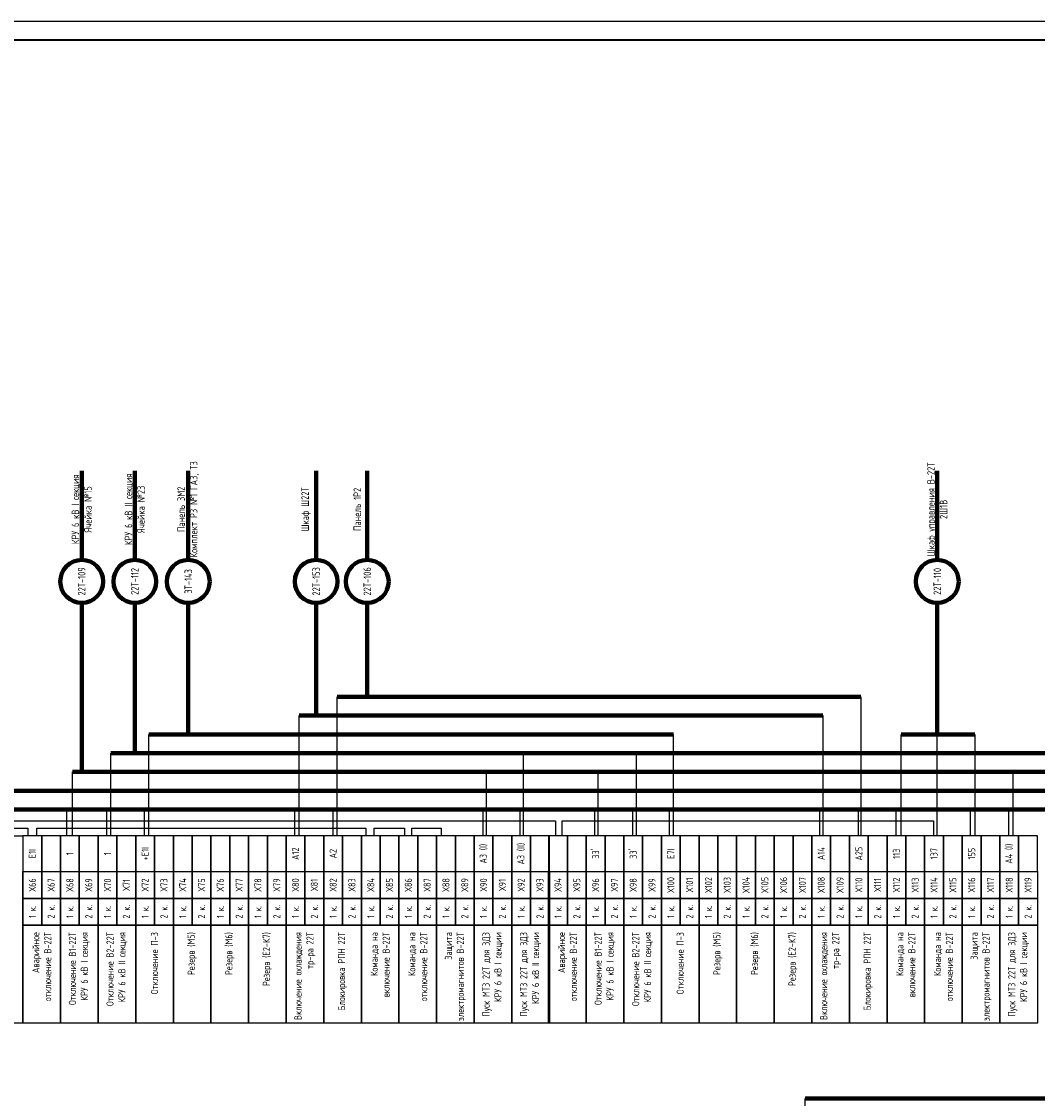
# Model space of a CAD drawing. Header units: millimetres. Extents: x 616 to 6446, y 2590 to 5711.
# Tile 49 of 50: x 5653 to 5924, y 3613 to 3899. Entities that reach past the tile are written whole.
import ezdxf

# ---------------------------------------------------------------- set-up
doc = ezdxf.new("R2010")
doc.units = ezdxf.units.MM
doc.styles.add('SIMPLEX', font='GOST.ttf', dxfattribs={"height": 5})

msp = doc.modelspace()

# ---------------------------------------------------------------- linework, layer by layer
at = {"lineweight": -2}
msp.add_line((6063.7, 3899.35), (5222.7, 3899.35), dxfattribs=at)
at = {"lineweight": 40}
msp.add_line((6058.7, 3894.35), (5242.7, 3894.35), dxfattribs=at)
at = {"lineweight": 80}
for p, q in [((5669.46, 3756.1), (5669.46, 3779.85)), ((5683.58, 3756.1), (5683.58, 3779.85)), ((5697.8, 3756.1), (5697.8, 3779.85)), ((5731.81, 3756.1), (5731.81, 3779.85)), ((5745.4, 3756.1), (5745.4, 3779.85)), ((5896.99, 3756.1), (5896.99, 3779.85)), ((5669.46, 3699.7), (5669.46, 3744.7)), ((5683.58, 3704.7), (5683.58, 3744.7)), ((5697.8, 3709.7), (5697.8, 3744.7)), ((5731.81, 3714.7), (5731.81, 3744.7)), ((5745.4, 3719.7), (5745.4, 3744.7)), ((5896.99, 3709.7), (5896.99, 3744.7)), ((5737.37, 3719.7), (5876.64, 3719.7)), ((5727.26, 3714.7), (5866.59, 3714.7)), ((5687.28, 3709.7), (5826.82, 3709.7)), ((5887.39, 3709.7), (5906.94, 3709.7)), ((5677.22, 3704.7), (6049.86, 3704.7)), ((5667.01, 3699.7), (6044.01, 3699.7)), ((5946.45, 3694.7), (5541.81, 3694.7)), ((5861.86, 3612.83), (6006.91, 3612.83))]:
    msp.add_line(p, q, dxfattribs=at)
for p, q in [((5737.37, 3682.7), (5737.37, 3719.7)), ((5876.64, 3719.7), (5876.64, 3682.7)), ((5727.26, 3682.7), (5727.26, 3714.7)), ((5866.59, 3714.7), (5866.59, 3682.7)), ((5687.28, 3682.7), (5687.28, 3709.7)), ((5826.82, 3682.7), (5826.82, 3709.7)), ((5887.39, 3682.7), (5887.39, 3709.7)), ((5896.99, 3682.7), (5896.99, 3709.7)), ((5906.94, 3709.7), (5906.94, 3682.7)), ((5677.22, 3682.7), (5677.22, 3704.7)), ((5786.93, 3682.7), (5786.93, 3704.7)), ((5817.04, 3682.7), (5817.04, 3704.7)), ((5667.01, 3682.7), (5667.01, 3699.7)), ((5777.13, 3682.7), (5777.13, 3699.7)), ((5806.81, 3682.7), (5806.81, 3699.7)), ((5917.21, 3682.7), (5917.21, 3699.7)), ((5371.72, 3684.7), (5655.1, 3684.7)), ((5501.22, 3686.7), (5795.47, 3686.7)), ((5655.1, 3684.7), (5655.1, 3682.7)), ((5657.53, 3682.7), (5657.53, 3684.7)), ((5657.53, 3684.7), (5744.98, 3684.7)), ((5744.98, 3684.7), (5744.98, 3682.7)), ((5747.27, 3682.7), (5747.27, 3684.7)), ((5747.27, 3684.7), (5755.35, 3684.7)), ((5755.35, 3684.7), (5755.35, 3682.7)), ((5757.27, 3682.7), (5757.27, 3684.7)), ((5757.27, 3684.7), (5765.1, 3684.7)), ((5765.1, 3684.7), (5765.1, 3682.7)), ((5795.47, 3686.7), (5795.47, 3682.7)), ((5797.25, 3682.7), (5797.25, 3686.7)), ((5797.25, 3686.7), (5896.03, 3686.7)), ((5896.03, 3686.7), (5896.03, 3682.7)), ((5653.83, 3682.7), (5653.83, 3673.2)), ((5653.83, 3682.7), (5653.83, 3673.2)), ((5861.86, 3592.83), (5861.86, 3612.83))]:
    msp.add_line(p, q)
at = {"color": 3, "lineweight": 80}
msp.add_line((5270.17, 3689.7), (6031.33, 3689.7), dxfattribs=at)
at = {"color": 3}
for p, q in [((5665.47, 3682.7), (5665.47, 3689.7)), ((5676.14, 3682.7), (5676.14, 3689.7)), ((5686.16, 3682.7), (5686.16, 3689.7)), ((5726.12, 3682.7), (5726.12, 3689.7)), ((5736.31, 3682.7), (5736.31, 3689.7)), ((5776.21, 3682.7), (5776.21, 3689.7)), ((5786.08, 3682.7), (5786.08, 3689.7)), ((5805.89, 3682.7), (5805.89, 3689.7)), ((5816.03, 3682.7), (5816.03, 3689.7)), ((5825.74, 3682.7), (5825.74, 3689.7)), ((5865.77, 3682.7), (5865.77, 3689.7)), ((5876.04, 3682.7), (5876.04, 3689.7)), ((5886.05, 3682.7), (5886.05, 3689.7)), ((5905.86, 3682.7), (5905.86, 3689.7)), ((5916.05, 3682.7), (5916.05, 3689.7))]:
    msp.add_line(p, q, dxfattribs=at)
for points in [[(5653.83, 3682.7), (5653.83, 3632.82), (5648.83, 3632.82), (5648.83, 3682.7)], [(5658.83, 3673.2), (5658.83, 3682.7), (5653.83, 3682.7), (5653.83, 3673.2)], [(5663.83, 3673.2), (5663.83, 3682.7), (5658.83, 3682.7), (5658.83, 3673.2)], [(5668.83, 3673.2), (5668.83, 3682.7), (5663.83, 3682.7), (5663.83, 3673.2)], [(5673.83, 3673.2), (5673.83, 3682.7), (5668.83, 3682.7), (5668.83, 3673.2)], [(5678.83, 3673.2), (5678.83, 3682.7), (5673.83, 3682.7), (5673.83, 3673.2)], [(5683.83, 3673.2), (5683.83, 3682.7), (5678.83, 3682.7), (5678.83, 3673.2)], [(5688.83, 3673.2), (5688.83, 3682.7), (5683.83, 3682.7), (5683.83, 3673.2)], [(5693.83, 3673.2), (5693.83, 3682.7), (5688.83, 3682.7), (5688.83, 3673.2)], [(5698.83, 3673.2), (5698.83, 3682.7), (5693.83, 3682.7), (5693.83, 3673.2)], [(5703.83, 3673.2), (5703.83, 3682.7), (5698.83, 3682.7), (5698.83, 3673.2)], [(5708.83, 3673.2), (5708.83, 3682.7), (5703.83, 3682.7), (5703.83, 3673.2)], [(5713.83, 3673.2), (5713.83, 3682.7), (5708.83, 3682.7), (5708.83, 3673.2)], [(5718.83, 3673.2), (5718.83, 3682.7), (5713.83, 3682.7), (5713.83, 3673.2)], [(5723.83, 3673.2), (5723.83, 3682.7), (5718.83, 3682.7), (5718.83, 3673.2)], [(5728.83, 3673.2), (5728.83, 3682.7), (5723.83, 3682.7), (5723.83, 3673.2)], [(5733.83, 3673.2), (5733.83, 3682.7), (5728.83, 3682.7), (5728.83, 3673.2)], [(5738.83, 3673.2), (5738.83, 3682.7), (5733.83, 3682.7), (5733.83, 3673.2)], [(5743.83, 3673.2), (5743.83, 3682.7), (5738.83, 3682.7), (5738.83, 3673.2)], [(5748.83, 3673.2), (5748.83, 3682.7), (5743.83, 3682.7), (5743.83, 3673.2)], [(5753.83, 3673.2), (5753.83, 3682.7), (5748.83, 3682.7), (5748.83, 3673.2)], [(5758.83, 3673.2), (5758.83, 3682.7), (5753.83, 3682.7), (5753.83, 3673.2)], [(5763.83, 3673.2), (5763.83, 3682.7), (5758.83, 3682.7), (5758.83, 3673.2)], [(5768.83, 3673.2), (5768.83, 3682.7), (5763.83, 3682.7), (5763.83, 3673.2)], [(5773.83, 3673.2), (5773.83, 3682.7), (5768.83, 3682.7), (5768.83, 3673.2)], [(5778.83, 3673.2), (5778.83, 3682.7), (5773.83, 3682.7), (5773.83, 3673.2)], [(5783.83, 3673.2), (5783.83, 3682.7), (5778.83, 3682.7), (5778.83, 3673.2)], [(5788.83, 3673.2), (5788.83, 3682.7), (5783.83, 3682.7), (5783.83, 3673.2)], [(5793.83, 3673.2), (5793.83, 3682.7), (5788.83, 3682.7), (5788.83, 3673.2)], [(5798.63, 3673.2), (5798.63, 3682.7), (5793.63, 3682.7), (5793.63, 3673.2)], [(5803.63, 3673.2), (5803.63, 3682.7), (5798.63, 3682.7), (5798.63, 3673.2)], [(5808.63, 3673.2), (5808.63, 3682.7), (5803.63, 3682.7), (5803.63, 3673.2)], [(5813.63, 3673.2), (5813.63, 3682.7), (5808.63, 3682.7), (5808.63, 3673.2)], [(5818.63, 3673.2), (5818.63, 3682.7), (5813.63, 3682.7), (5813.63, 3673.2)], [(5823.63, 3673.2), (5823.63, 3682.7), (5818.63, 3682.7), (5818.63, 3673.2)], [(5828.63, 3673.2), (5828.63, 3682.7), (5823.63, 3682.7), (5823.63, 3673.2)], [(5833.63, 3673.2), (5833.63, 3682.7), (5828.63, 3682.7), (5828.63, 3673.2)], [(5838.63, 3673.2), (5838.63, 3682.7), (5833.63, 3682.7), (5833.63, 3673.2)], [(5843.63, 3673.2), (5843.63, 3682.7), (5838.63, 3682.7), (5838.63, 3673.2)], [(5848.63, 3673.2), (5848.63, 3682.7), (5843.63, 3682.7), (5843.63, 3673.2)], [(5853.63, 3673.2), (5853.63, 3682.7), (5848.63, 3682.7), (5848.63, 3673.2)], [(5858.63, 3673.2), (5858.63, 3682.7), (5853.63, 3682.7), (5853.63, 3673.2)], [(5863.63, 3673.2), (5863.63, 3682.7), (5858.63, 3682.7), (5858.63, 3673.2)], [(5868.63, 3673.2), (5868.63, 3682.7), (5863.63, 3682.7), (5863.63, 3673.2)], [(5873.63, 3673.2), (5873.63, 3682.7), (5868.63, 3682.7), (5868.63, 3673.2)], [(5878.63, 3673.2), (5878.63, 3682.7), (5873.63, 3682.7), (5873.63, 3673.2)], [(5883.63, 3673.2), (5883.63, 3682.7), (5878.63, 3682.7), (5878.63, 3673.2)], [(5888.63, 3673.2), (5888.63, 3682.7), (5883.63, 3682.7), (5883.63, 3673.2)], [(5893.63, 3673.2), (5893.63, 3682.7), (5888.63, 3682.7), (5888.63, 3673.2)], [(5898.63, 3673.2), (5898.63, 3682.7), (5893.63, 3682.7), (5893.63, 3673.2)], [(5903.63, 3673.2), (5903.63, 3682.7), (5898.63, 3682.7), (5898.63, 3673.2)], [(5908.63, 3673.2), (5908.63, 3682.7), (5903.63, 3682.7), (5903.63, 3673.2)], [(5913.63, 3673.2), (5913.63, 3682.7), (5908.63, 3682.7), (5908.63, 3673.2)], [(5918.63, 3673.2), (5918.63, 3682.7), (5913.63, 3682.7), (5913.63, 3673.2)], [(5923.63, 3673.2), (5923.63, 3682.7), (5918.63, 3682.7), (5918.63, 3673.2)], [(5658.83, 3673.2), (5658.83, 3666.07), (5653.83, 3666.07), (5653.83, 3673.2)], [(5663.83, 3673.2), (5663.83, 3666.07), (5658.83, 3666.07), (5658.83, 3673.2)], [(5668.83, 3673.2), (5668.83, 3666.07), (5663.83, 3666.07), (5663.83, 3673.2)], [(5673.83, 3673.2), (5673.83, 3666.07), (5668.83, 3666.07), (5668.83, 3673.2)], [(5678.83, 3673.2), (5678.83, 3666.07), (5673.83, 3666.07), (5673.83, 3673.2)], [(5683.83, 3673.2), (5683.83, 3666.07), (5678.83, 3666.07), (5678.83, 3673.2)], [(5688.83, 3673.2), (5688.83, 3666.07), (5683.83, 3666.07), (5683.83, 3673.2)], [(5693.83, 3673.2), (5693.83, 3666.07), (5688.83, 3666.07), (5688.83, 3673.2)], [(5698.83, 3673.2), (5698.83, 3666.07), (5693.83, 3666.07), (5693.83, 3673.2)], [(5703.83, 3673.2), (5703.83, 3666.07), (5698.83, 3666.07), (5698.83, 3673.2)], [(5708.83, 3673.2), (5708.83, 3666.07), (5703.83, 3666.07), (5703.83, 3673.2)], [(5713.83, 3673.2), (5713.83, 3666.07), (5708.83, 3666.07), (5708.83, 3673.2)], [(5718.83, 3673.2), (5718.83, 3666.07), (5713.83, 3666.07), (5713.83, 3673.2)], [(5723.83, 3673.2), (5723.83, 3666.07), (5718.83, 3666.07), (5718.83, 3673.2)], [(5728.83, 3673.2), (5728.83, 3666.07), (5723.83, 3666.07), (5723.83, 3673.2)], [(5733.83, 3673.2), (5733.83, 3666.07), (5728.83, 3666.07), (5728.83, 3673.2)], [(5738.83, 3673.2), (5738.83, 3666.07), (5733.83, 3666.07), (5733.83, 3673.2)], [(5743.83, 3673.2), (5743.83, 3666.07), (5738.83, 3666.07), (5738.83, 3673.2)], [(5748.83, 3673.2), (5748.83, 3666.07), (5743.83, 3666.07), (5743.83, 3673.2)], [(5753.83, 3673.2), (5753.83, 3666.07), (5748.83, 3666.07), (5748.83, 3673.2)], [(5758.83, 3673.2), (5758.83, 3666.07), (5753.83, 3666.07), (5753.83, 3673.2)], [(5763.83, 3673.2), (5763.83, 3666.07), (5758.83, 3666.07), (5758.83, 3673.2)], [(5768.83, 3673.2), (5768.83, 3666.07), (5763.83, 3666.07), (5763.83, 3673.2)], [(5773.83, 3673.2), (5773.83, 3666.07), (5768.83, 3666.07), (5768.83, 3673.2)], [(5778.83, 3673.2), (5778.83, 3666.07), (5773.83, 3666.07), (5773.83, 3673.2)], [(5783.83, 3673.2), (5783.83, 3666.07), (5778.83, 3666.07), (5778.83, 3673.2)], [(5788.83, 3673.2), (5788.83, 3666.07), (5783.83, 3666.07), (5783.83, 3673.2)], [(5793.83, 3673.2), (5793.83, 3666.07), (5788.83, 3666.07), (5788.83, 3673.2)], [(5798.63, 3673.2), (5798.63, 3666.07), (5793.63, 3666.07), (5793.63, 3673.2)], [(5803.63, 3673.2), (5803.63, 3666.07), (5798.63, 3666.07), (5798.63, 3673.2)], [(5808.63, 3673.2), (5808.63, 3666.07), (5803.63, 3666.07), (5803.63, 3673.2)], [(5813.63, 3673.2), (5813.63, 3666.07), (5808.63, 3666.07), (5808.63, 3673.2)], [(5818.63, 3673.2), (5818.63, 3666.07), (5813.63, 3666.07), (5813.63, 3673.2)], [(5823.63, 3673.2), (5823.63, 3666.07), (5818.63, 3666.07), (5818.63, 3673.2)], [(5828.63, 3673.2), (5828.63, 3666.07), (5823.63, 3666.07), (5823.63, 3673.2)], [(5833.63, 3673.2), (5833.63, 3666.07), (5828.63, 3666.07), (5828.63, 3673.2)], [(5838.63, 3673.2), (5838.63, 3666.07), (5833.63, 3666.07), (5833.63, 3673.2)], [(5843.63, 3673.2), (5843.63, 3666.07), (5838.63, 3666.07), (5838.63, 3673.2)], [(5848.63, 3673.2), (5848.63, 3666.07), (5843.63, 3666.07), (5843.63, 3673.2)], [(5853.63, 3673.2), (5853.63, 3666.07), (5848.63, 3666.07), (5848.63, 3673.2)], [(5858.63, 3673.2), (5858.63, 3666.07), (5853.63, 3666.07), (5853.63, 3673.2)], [(5863.63, 3673.2), (5863.63, 3666.07), (5858.63, 3666.07), (5858.63, 3673.2)], [(5868.63, 3673.2), (5868.63, 3666.07), (5863.63, 3666.07), (5863.63, 3673.2)], [(5873.63, 3673.2), (5873.63, 3666.07), (5868.63, 3666.07), (5868.63, 3673.2)], [(5878.63, 3673.2), (5878.63, 3666.07), (5873.63, 3666.07), (5873.63, 3673.2)], [(5883.63, 3673.2), (5883.63, 3666.07), (5878.63, 3666.07), (5878.63, 3673.2)], [(5888.63, 3673.2), (5888.63, 3666.07), (5883.63, 3666.07), (5883.63, 3673.2)], [(5893.63, 3673.2), (5893.63, 3666.07), (5888.63, 3666.07), (5888.63, 3673.2)], [(5898.63, 3673.2), (5898.63, 3666.07), (5893.63, 3666.07), (5893.63, 3673.2)], [(5903.63, 3673.2), (5903.63, 3666.07), (5898.63, 3666.07), (5898.63, 3673.2)], [(5908.63, 3673.2), (5908.63, 3666.07), (5903.63, 3666.07), (5903.63, 3673.2)], [(5913.63, 3673.2), (5913.63, 3666.07), (5908.63, 3666.07), (5908.63, 3673.2)], [(5918.63, 3673.2), (5918.63, 3666.07), (5913.63, 3666.07), (5913.63, 3673.2)], [(5923.63, 3673.2), (5923.63, 3666.07), (5918.63, 3666.07), (5918.63, 3673.2)], [(5658.83, 3666.07), (5658.83, 3658.95), (5653.83, 3658.95), (5653.83, 3666.07)], [(5663.83, 3666.07), (5663.83, 3658.95), (5658.83, 3658.95), (5658.83, 3666.07)], [(5668.83, 3666.07), (5668.83, 3658.95), (5663.83, 3658.95), (5663.83, 3666.07)], [(5673.83, 3666.07), (5673.83, 3658.95), (5668.83, 3658.95), (5668.83, 3666.07)], [(5678.83, 3666.07), (5678.83, 3658.95), (5673.83, 3658.95), (5673.83, 3666.07)], [(5683.83, 3666.07), (5683.83, 3658.95), (5678.83, 3658.95), (5678.83, 3666.07)], [(5688.83, 3666.07), (5688.83, 3658.95), (5683.83, 3658.95), (5683.83, 3666.07)], [(5693.83, 3666.07), (5693.83, 3658.95), (5688.83, 3658.95), (5688.83, 3666.07)], [(5698.83, 3666.07), (5698.83, 3658.95), (5693.83, 3658.95), (5693.83, 3666.07)], [(5703.83, 3666.07), (5703.83, 3658.95), (5698.83, 3658.95), (5698.83, 3666.07)], [(5708.83, 3666.07), (5708.83, 3658.95), (5703.83, 3658.95), (5703.83, 3666.07)], [(5713.83, 3666.07), (5713.83, 3658.95), (5708.83, 3658.95), (5708.83, 3666.07)], [(5718.83, 3666.07), (5718.83, 3658.95), (5713.83, 3658.95), (5713.83, 3666.07)], [(5723.83, 3666.07), (5723.83, 3658.95), (5718.83, 3658.95), (5718.83, 3666.07)], [(5728.83, 3666.07), (5728.83, 3658.95), (5723.83, 3658.95), (5723.83, 3666.07)], [(5733.83, 3666.07), (5733.83, 3658.95), (5728.83, 3658.95), (5728.83, 3666.07)], [(5738.83, 3666.07), (5738.83, 3658.95), (5733.83, 3658.95), (5733.83, 3666.07)], [(5743.83, 3666.07), (5743.83, 3658.95), (5738.83, 3658.95), (5738.83, 3666.07)], [(5748.83, 3666.07), (5748.83, 3658.95), (5743.83, 3658.95), (5743.83, 3666.07)], [(5753.83, 3666.07), (5753.83, 3658.95), (5748.83, 3658.95), (5748.83, 3666.07)], [(5758.83, 3666.07), (5758.83, 3658.95), (5753.83, 3658.95), (5753.83, 3666.07)], [(5763.83, 3666.07), (5763.83, 3658.95), (5758.83, 3658.95), (5758.83, 3666.07)], [(5768.83, 3666.07), (5768.83, 3658.95), (5763.83, 3658.95), (5763.83, 3666.07)], [(5773.83, 3666.07), (5773.83, 3658.95), (5768.83, 3658.95), (5768.83, 3666.07)], [(5778.83, 3666.07), (5778.83, 3658.95), (5773.83, 3658.95), (5773.83, 3666.07)], [(5783.83, 3666.07), (5783.83, 3658.95), (5778.83, 3658.95), (5778.83, 3666.07)], [(5788.83, 3666.07), (5788.83, 3658.95), (5783.83, 3658.95), (5783.83, 3666.07)], [(5793.83, 3666.07), (5793.83, 3658.95), (5788.83, 3658.95), (5788.83, 3666.07)], [(5798.63, 3666.07), (5798.63, 3658.95), (5793.63, 3658.95), (5793.63, 3666.07)], [(5803.63, 3666.07), (5803.63, 3658.95), (5798.63, 3658.95), (5798.63, 3666.07)], [(5808.63, 3666.07), (5808.63, 3658.95), (5803.63, 3658.95), (5803.63, 3666.07)], [(5813.63, 3666.07), (5813.63, 3658.95), (5808.63, 3658.95), (5808.63, 3666.07)], [(5818.63, 3666.07), (5818.63, 3658.95), (5813.63, 3658.95), (5813.63, 3666.07)], [(5823.63, 3666.07), (5823.63, 3658.95), (5818.63, 3658.95), (5818.63, 3666.07)], [(5828.63, 3666.07), (5828.63, 3658.95), (5823.63, 3658.95), (5823.63, 3666.07)], [(5833.63, 3666.07), (5833.63, 3658.95), (5828.63, 3658.95), (5828.63, 3666.07)], [(5838.63, 3666.07), (5838.63, 3658.95), (5833.63, 3658.95), (5833.63, 3666.07)], [(5843.63, 3666.07), (5843.63, 3658.95), (5838.63, 3658.95), (5838.63, 3666.07)], [(5848.63, 3666.07), (5848.63, 3658.95), (5843.63, 3658.95), (5843.63, 3666.07)], [(5853.63, 3666.07), (5853.63, 3658.95), (5848.63, 3658.95), (5848.63, 3666.07)], [(5858.63, 3666.07), (5858.63, 3658.95), (5853.63, 3658.95), (5853.63, 3666.07)], [(5863.63, 3666.07), (5863.63, 3658.95), (5858.63, 3658.95), (5858.63, 3666.07)], [(5868.63, 3666.07), (5868.63, 3658.95), (5863.63, 3658.95), (5863.63, 3666.07)], [(5873.63, 3666.07), (5873.63, 3658.95), (5868.63, 3658.95), (5868.63, 3666.07)], [(5878.63, 3666.07), (5878.63, 3658.95), (5873.63, 3658.95), (5873.63, 3666.07)], [(5883.63, 3666.07), (5883.63, 3658.95), (5878.63, 3658.95), (5878.63, 3666.07)], [(5888.63, 3666.07), (5888.63, 3658.95), (5883.63, 3658.95), (5883.63, 3666.07)], [(5893.63, 3666.07), (5893.63, 3658.95), (5888.63, 3658.95), (5888.63, 3666.07)], [(5898.63, 3666.07), (5898.63, 3658.95), (5893.63, 3658.95), (5893.63, 3666.07)], [(5903.63, 3666.07), (5903.63, 3658.95), (5898.63, 3658.95), (5898.63, 3666.07)], [(5908.63, 3666.07), (5908.63, 3658.95), (5903.63, 3658.95), (5903.63, 3666.07)], [(5913.63, 3666.07), (5913.63, 3658.95), (5908.63, 3658.95), (5908.63, 3666.07)], [(5918.63, 3666.07), (5918.63, 3658.95), (5913.63, 3658.95), (5913.63, 3666.07)], [(5923.63, 3666.07), (5923.63, 3658.95), (5918.63, 3658.95), (5918.63, 3666.07)], [(5663.83, 3658.95), (5663.83, 3632.82), (5653.83, 3632.82), (5653.83, 3658.95)], [(5673.83, 3658.95), (5673.83, 3632.82), (5663.83, 3632.82), (5663.83, 3658.95)], [(5683.83, 3658.95), (5683.83, 3632.82), (5673.83, 3632.82), (5673.83, 3658.95)], [(5693.83, 3658.95), (5693.83, 3632.82), (5683.83, 3632.82), (5683.83, 3658.95)], [(5703.83, 3658.95), (5703.83, 3632.82), (5693.83, 3632.82), (5693.83, 3658.95)], [(5713.83, 3658.95), (5713.83, 3632.82), (5703.83, 3632.82), (5703.83, 3658.95)], [(5723.83, 3658.95), (5723.83, 3632.82), (5713.83, 3632.82), (5713.83, 3658.95)], [(5733.83, 3658.95), (5733.83, 3632.82), (5723.83, 3632.82), (5723.83, 3658.95)], [(5743.83, 3658.95), (5743.83, 3632.82), (5733.83, 3632.82), (5733.83, 3658.95)], [(5753.83, 3658.95), (5753.83, 3632.82), (5743.83, 3632.82), (5743.83, 3658.95)], [(5763.83, 3658.95), (5763.83, 3632.82), (5753.83, 3632.82), (5753.83, 3658.95)], [(5773.83, 3658.95), (5773.83, 3632.82), (5763.83, 3632.82), (5763.83, 3658.95)], [(5783.83, 3658.95), (5783.83, 3632.82), (5773.83, 3632.82), (5773.83, 3658.95)], [(5793.83, 3658.95), (5793.83, 3632.82), (5783.83, 3632.82), (5783.83, 3658.95)], [(5803.63, 3658.95), (5803.63, 3632.82), (5793.63, 3632.82), (5793.63, 3658.95)], [(5813.63, 3658.95), (5813.63, 3632.82), (5803.63, 3632.82), (5803.63, 3658.95)], [(5823.63, 3658.95), (5823.63, 3632.82), (5813.63, 3632.82), (5813.63, 3658.95)], [(5833.63, 3658.95), (5833.63, 3632.82), (5823.63, 3632.82), (5823.63, 3658.95)], [(5843.63, 3658.95), (5843.63, 3632.82), (5833.63, 3632.82), (5833.63, 3658.95)], [(5853.63, 3658.95), (5853.63, 3632.82), (5843.63, 3632.82), (5843.63, 3658.95)], [(5863.63, 3658.95), (5863.63, 3632.82), (5853.63, 3632.82), (5853.63, 3658.95)], [(5873.63, 3658.95), (5873.63, 3632.82), (5863.63, 3632.82), (5863.63, 3658.95)], [(5883.63, 3658.95), (5883.63, 3632.82), (5873.63, 3632.82), (5873.63, 3658.95)], [(5893.63, 3658.95), (5893.63, 3632.82), (5883.63, 3632.82), (5883.63, 3658.95)], [(5903.63, 3658.95), (5903.63, 3632.82), (5893.63, 3632.82), (5893.63, 3658.95)], [(5913.63, 3658.95), (5913.63, 3632.82), (5903.63, 3632.82), (5903.63, 3658.95)], [(5923.63, 3658.95), (5923.63, 3632.82), (5913.63, 3632.82), (5913.63, 3658.95)]]:
    msp.add_lwpolyline(points, close=True)
for points, const_width in [([(5653.83, 3682.7), (5653.83, 3632.82)], 0.38), ([(5653.83, 3632.82), (5653.83, 3682.7)], 0.38), ([(5793.63, 3632.82), (5793.63, 3682.7)], 0.4)]:
    msp.add_lwpolyline(points, dxfattribs=dict(const_width=const_width))
at = {"lineweight": 80}
for centre in [(5669.46, 3750.4), (5683.58, 3750.4), (5697.8, 3750.4), (5731.81, 3750.4), (5745.4, 3750.4), (5896.99, 3750.4)]:
    msp.add_circle(centre, 5.7, dxfattribs=at)

# ---------------------------------------------------------------- texts
at = {"rotation": 90, "style": 'SIMPLEX'}
for s, insert, char_height, width, attachment_point in [('КРУ 6 кВ I секция\\PЯчейка №15', (5669.46, 3769.56), 2, 25.4866, 5), ('КРУ 6 кВ II секция\\PЯчейка №23', (5683.58, 3769.56), 2, 25.4866, 5), ('Панель 3М2\\PКомплект РЗ №1 ГА3, Т3', (5697.8, 3769.56), 2, 25.4866, 5), ('Шкаф управления В-22Т\\P2Ш1В', (5896.99, 3769.56), 2, 25.4866, 5), ('Шкаф Ш22Т', (5729.14, 3769.56), 2, 25.4866, 5), ('Панель 1Р2', (5742.74, 3769.56), 2, 25.4866, 5), ('22Т-109', (5669.46, 3750.4), 2, 9.9109, 5), ('22Т-112', (5683.58, 3750.4), 2, 9.9109, 5), ('3Т-143', (5697.8, 3750.4), 2, 9.9109, 5), ('22Т-153', (5731.81, 3750.4), 2, 9.9109, 5), ('22Т-106', (5745.4, 3750.4), 2, 9.9109, 5), ('22Т-110', (5896.99, 3750.4), 2, 9.9109, 5), ('Е1I', (5656.33, 3677.95), 1.9, 9.5, 5), ('+Е1I', (5686.33, 3677.95), 1.9, 9.5, 5), ('А12', (5726.33, 3677.95), 1.9, 9.5, 5), ('А2', (5736.33, 3677.95), 1.9, 9.5, 5), ('А3 (I)', (5776.33, 3677.95), 1.9, 9.5, 5), ('А3 (II)', (5786.33, 3677.95), 1.9, 9.5, 5), ("33'", (5806.13, 3677.95), 1.9, 9.5, 5), ("33'", (5816.13, 3677.95), 1.9, 9.5, 5), ('Е7I', (5826.13, 3677.95), 1.9, 9.5, 5), ('А14', (5866.13, 3677.95), 1.9, 9.5, 5), ('А25', (5876.13, 3677.95), 1.9, 9.5, 5), ('113', (5886.13, 3677.95), 1.9, 9.5, 5), ('137', (5896.13, 3677.95), 1.9, 9.5, 5), ('155', (5906.13, 3677.95), 1.9, 9.5, 5), ('А4 (I)', (5916.13, 3677.95), 1.9, 9.5, 5), ('1', (5666.33, 3677.95), 1.9, 9.5, 5), ('1', (5676.33, 3677.95), 1.9, 9.5, 5), ('Х66', (5656.33, 3669.64), 1.9, 7.125, 5), ('Х67', (5661.33, 3669.64), 1.9, 7.125, 5), ('Х68', (5666.33, 3669.64), 1.9, 7.125, 5), ('Х69{\\fArial|b0|i0|c204|p34; }', (5671.33, 3669.64), 1.9, 7.125, 5), ('Х70', (5676.33, 3669.64), 1.9, 7.125, 5), ('Х71', (5681.33, 3669.64), 1.9, 7.125, 5), ('Х72', (5686.33, 3669.64), 1.9, 7.125, 5), ('Х73{\\fArial|b0|i0|c204|p34; }', (5691.33, 3669.64), 1.9, 7.125, 5), ('Х74', (5696.33, 3669.64), 1.9, 7.125, 5), ('Х75{\\fArial|b0|i0|c204|p34; }', (5701.33, 3669.64), 1.9, 7.125, 5), ('Х76', (5706.33, 3669.64), 1.9, 7.125, 5), ('Х77{\\fArial|b0|i0|c204|p34; }', (5711.33, 3669.64), 1.9, 7.125, 5), ('Х78', (5716.33, 3669.64), 1.9, 7.125, 5), ('Х79', (5721.33, 3669.64), 1.9, 7.125, 5), ('Х80', (5726.33, 3669.64), 1.9, 7.125, 5), ('Х81', (5731.33, 3669.64), 1.9, 7.125, 5), ('Х82', (5736.33, 3669.64), 1.9, 7.125, 5), ('Х83', (5741.33, 3669.64), 1.9, 7.125, 5), ('Х84', (5746.33, 3669.64), 1.9, 7.125, 5), ('Х85', (5751.33, 3669.64), 1.9, 7.125, 5), ('Х86', (5756.33, 3669.64), 1.9, 7.125, 5), ('Х87', (5761.33, 3669.64), 1.9, 7.125, 5), ('Х88', (5766.33, 3669.64), 1.9, 7.125, 5), ('Х89', (5771.33, 3669.64), 1.9, 7.125, 5), ('Х90', (5776.33, 3669.64), 1.9, 7.125, 5), ('Х91', (5781.33, 3669.64), 1.9, 7.125, 5), ('Х92', (5786.33, 3669.64), 1.9, 7.125, 5), ('Х93', (5791.33, 3669.64), 1.9, 7.125, 5), ('Х94', (5796.13, 3669.64), 1.9, 7.125, 5), ('Х95', (5801.13, 3669.64), 1.9, 7.125, 5), ('Х96', (5806.13, 3669.64), 1.9, 7.125, 5), ('Х97', (5811.13, 3669.64), 1.9, 7.125, 5), ('Х98', (5816.13, 3669.64), 1.9, 7.125, 5), ('Х99', (5821.13, 3669.64), 1.9, 7.125, 5), ('Х100', (5826.13, 3669.64), 1.9, 7.125, 5), ('Х101', (5831.13, 3669.64), 1.9, 7.125, 5), ('Х102', (5836.13, 3669.64), 1.9, 7.125, 5), ('Х103{\\fArial|b0|i0|c204|p34; }', (5841.13, 3669.64), 1.9, 7.125, 5), ('Х104', (5846.13, 3669.64), 1.9, 7.125, 5), ('Х105{\\fArial|b0|i0|c204|p34; }', (5851.13, 3669.64), 1.9, 7.125, 5), ('Х106', (5856.13, 3669.64), 1.9, 7.125, 5), ('Х107', (5861.13, 3669.64), 1.9, 7.125, 5), ('Х108', (5866.13, 3669.64), 1.9, 7.125, 5), ('Х109', (5871.13, 3669.64), 1.9, 7.125, 5), ('Х110', (5876.13, 3669.64), 1.9, 7.125, 5), ('Х111', (5881.13, 3669.64), 1.9, 7.125, 5), ('Х112', (5886.13, 3669.64), 1.9, 7.125, 5), ('Х113', (5891.13, 3669.64), 1.9, 7.125, 5), ('Х114', (5896.13, 3669.64), 1.9, 7.125, 5), ('Х115', (5901.13, 3669.64), 1.9, 7.125, 5), ('Х116', (5906.13, 3669.64), 1.9, 7.125, 5), ('Х117', (5911.13, 3669.64), 1.9, 7.125, 5), ('Х118', (5916.13, 3669.64), 1.9, 7.125, 5), ('Х119', (5921.13, 3669.64), 1.9, 7.125, 5), ('1 к.{\\fArial|b0|i0|c204|p34; }', (5656.33, 3662.51), 1.9, 7.125, 5), ('2 к.{\\fArial|b0|i0|c204|p34; }', (5661.33, 3662.51), 1.9, 7.125, 5), ('1 к.{\\fArial|b0|i0|c204|p34; }', (5666.33, 3662.51), 1.9, 7.125, 5), ('2 к.{\\fArial|b0|i0|c204|p34; }', (5671.33, 3662.51), 1.9, 7.125, 5), ('1 к.{\\fArial|b0|i0|c204|p34; }', (5676.33, 3662.51), 1.9, 7.125, 5), ('2 к.{\\fArial|b0|i0|c204|p34; }', (5681.33, 3662.51), 1.9, 7.125, 5), ('1 к.{\\fArial|b0|i0|c204|p34; }', (5686.33, 3662.51), 1.9, 7.125, 5), ('2 к.{\\fArial|b0|i0|c204|p34; }', (5691.33, 3662.51), 1.9, 7.125, 5), ('1 к.{\\fArial|b0|i0|c204|p34; }', (5696.33, 3662.51), 1.9, 7.125, 5), ('2 к.{\\fArial|b0|i0|c204|p34; }', (5701.33, 3662.51), 1.9, 7.125, 5), ('1 к.{\\fArial|b0|i0|c204|p34; }', (5706.33, 3662.51), 1.9, 7.125, 5), ('2 к.{\\fArial|b0|i0|c204|p34; }', (5711.33, 3662.51), 1.9, 7.125, 5), ('1 к.{\\fArial|b0|i0|c204|p34; }', (5716.33, 3662.51), 1.9, 7.125, 5), ('2 к.{\\fArial|b0|i0|c204|p34; }', (5721.33, 3662.51), 1.9, 7.125, 5), ('1 к.{\\fArial|b0|i0|c204|p34; }', (5726.33, 3662.51), 1.9, 7.125, 5), ('2 к.{\\fArial|b0|i0|c204|p34; }', (5731.33, 3662.51), 1.9, 7.125, 5), ('1 к.{\\fArial|b0|i0|c204|p34; }', (5736.33, 3662.51), 1.9, 7.125, 5), ('2 к.{\\fArial|b0|i0|c204|p34; }', (5741.33, 3662.51), 1.9, 7.125, 5), ('1 к.{\\fArial|b0|i0|c204|p34; }', (5746.33, 3662.51), 1.9, 7.125, 5), ('2 к.{\\fArial|b0|i0|c204|p34; }', (5751.33, 3662.51), 1.9, 7.125, 5), ('1 к.{\\fArial|b0|i0|c204|p34; }', (5756.33, 3662.51), 1.9, 7.125, 5), ('2 к.{\\fArial|b0|i0|c204|p34; }', (5761.33, 3662.51), 1.9, 7.125, 5), ('1 к.{\\fArial|b0|i0|c204|p34; }', (5766.33, 3662.51), 1.9, 7.125, 5), ('2 к.{\\fArial|b0|i0|c204|p34; }', (5771.33, 3662.51), 1.9, 7.125, 5), ('1 к.{\\fArial|b0|i0|c204|p34; }', (5776.33, 3662.51), 1.9, 7.125, 5), ('2 к.{\\fArial|b0|i0|c204|p34; }', (5781.33, 3662.51), 1.9, 7.125, 5), ('1 к.{\\fArial|b0|i0|c204|p34; }', (5786.33, 3662.51), 1.9, 7.125, 5), ('2 к.{\\fArial|b0|i0|c204|p34; }', (5791.33, 3662.51), 1.9, 7.125, 5), ('1 к.{\\fArial|b0|i0|c204|p34; }', (5796.13, 3662.51), 1.9, 7.125, 5), ('2 к.{\\fArial|b0|i0|c204|p34; }', (5801.13, 3662.51), 1.9, 7.125, 5), ('1 к.{\\fArial|b0|i0|c204|p34; }', (5806.13, 3662.51), 1.9, 7.125, 5), ('2 к.{\\fArial|b0|i0|c204|p34; }', (5811.13, 3662.51), 1.9, 7.125, 5), ('1 к.{\\fArial|b0|i0|c204|p34; }', (5816.13, 3662.51), 1.9, 7.125, 5), ('2 к.{\\fArial|b0|i0|c204|p34; }', (5821.13, 3662.51), 1.9, 7.125, 5), ('1 к.{\\fArial|b0|i0|c204|p34; }', (5826.13, 3662.51), 1.9, 7.125, 5), ('2 к.{\\fArial|b0|i0|c204|p34; }', (5831.13, 3662.51), 1.9, 7.125, 5), ('1 к.{\\fArial|b0|i0|c204|p34; }', (5836.13, 3662.51), 1.9, 7.125, 5), ('2 к.{\\fArial|b0|i0|c204|p34; }', (5841.13, 3662.51), 1.9, 7.125, 5), ('1 к.{\\fArial|b0|i0|c204|p34; }', (5846.13, 3662.51), 1.9, 7.125, 5), ('2 к.{\\fArial|b0|i0|c204|p34; }', (5851.13, 3662.51), 1.9, 7.125, 5), ('1 к.{\\fArial|b0|i0|c204|p34; }', (5856.13, 3662.51), 1.9, 7.125, 5), ('2 к.{\\fArial|b0|i0|c204|p34; }', (5861.13, 3662.51), 1.9, 7.125, 5), ('1 к.{\\fArial|b0|i0|c204|p34; }', (5866.13, 3662.51), 1.9, 7.125, 5), ('2 к.{\\fArial|b0|i0|c204|p34; }', (5871.13, 3662.51), 1.9, 7.125, 5), ('1 к.{\\fArial|b0|i0|c204|p34; }', (5876.13, 3662.51), 1.9, 7.125, 5), ('2 к.{\\fArial|b0|i0|c204|p34; }', (5881.13, 3662.51), 1.9, 7.125, 5), ('1 к.{\\fArial|b0|i0|c204|p34; }', (5886.13, 3662.51), 1.9, 7.125, 5), ('2 к.{\\fArial|b0|i0|c204|p34; }', (5891.13, 3662.51), 1.9, 7.125, 5), ('1 к.{\\fArial|b0|i0|c204|p34; }', (5896.13, 3662.51), 1.9, 7.125, 5), ('2 к.{\\fArial|b0|i0|c204|p34; }', (5901.13, 3662.51), 1.9, 7.125, 5), ('1 к.{\\fArial|b0|i0|c204|p34; }', (5906.13, 3662.51), 1.9, 7.125, 5), ('2 к.{\\fArial|b0|i0|c204|p34; }', (5911.13, 3662.51), 1.9, 7.125, 5), ('1 к.{\\fArial|b0|i0|c204|p34; }', (5916.13, 3662.51), 1.9, 7.125, 5), ('2 к.{\\fArial|b0|i0|c204|p34; }', (5921.13, 3662.51), 1.9, 7.125, 5), ('Аварийное \\Pотключение В-22Т', (5658.83, 3657.08), 1.9, 24.2572, 6), ('Отключение В1-22Т\\PКРУ 6 кВ I секция ', (5668.83, 3657.08), 1.9, 24.2572, 6), ('Отключение В2-22Т\\PКРУ 6 кВ II секция ', (5678.83, 3657.08), 1.9, 24.2572, 6), ('Отключение П-3', (5688.83, 3657.08), 1.9, 24.2572, 6), ('Резерв (М5)', (5698.83, 3657.08), 1.9, 24.2572, 6), ('Резерв (М6)', (5708.83, 3657.08), 1.9, 24.2572, 6), ('Резерв (Е2-К7)', (5718.83, 3657.08), 1.9, 24.2572, 6), ('Включение охлаждения тр-ра 22Т', (5728.83, 3657.08), 1.9, 24.2572, 6), ('Блокировка РПН 22Т', (5738.83, 3657.08), 1.9, 24.2572, 6), ('Команда на \\Pвключение В-22Т', (5748.83, 3657.08), 1.9, 24.2572, 6), ('Команда на \\Pотключение В-22Т', (5758.83, 3657.08), 1.9, 24.2572, 6), ('Защита электромагнитов В-22Т', (5768.83, 3657.08), 1.9, 24.2572, 6), ('Пуск МТЗ 22Т для ЗДЗ КРУ 6 кВ I секции ', (5778.83, 3657.08), 1.9, 24.2572, 6), ('Пуск МТЗ 22Т для ЗДЗ КРУ 6 кВ II секции', (5788.83, 3657.08), 1.9, 24.2572, 6), ('Аварийное \\Pотключение В-22Т', (5798.63, 3657.08), 1.9, 24.2572, 6), ('Отключение В1-22Т\\PКРУ 6 кВ I секция ', (5808.63, 3657.08), 1.9, 24.2572, 6), ('Отключение В2-22Т\\PКРУ 6 кВ II секция ', (5818.63, 3657.08), 1.9, 24.2572, 6), ('Отключение П-3', (5828.63, 3657.08), 1.9, 24.2572, 6), ('Резерв (М5)', (5838.63, 3657.08), 1.9, 24.2572, 6), ('Резерв (М6)', (5848.63, 3657.08), 1.9, 24.2572, 6), ('Резерв (Е2-К7)', (5858.63, 3657.08), 1.9, 24.2572, 6), ('Включение охлаждения тр-ра 22Т', (5868.63, 3657.08), 1.9, 24.2572, 6), ('Блокировка РПН 22Т', (5878.63, 3657.08), 1.9, 24.2572, 6), ('Команда на \\Pвключение В-22Т', (5888.63, 3657.08), 1.9, 24.2572, 6), ('Команда на \\Pотключение В-22Т', (5898.63, 3657.08), 1.9, 24.2572, 6), ('Защита электромагнитов В-22Т', (5908.63, 3657.08), 1.9, 24.2572, 6), ('Пуск МТЗ 22Т для ЗДЗ КРУ 6 кВ I секции ', (5918.63, 3657.08), 1.9, 24.2572, 6)]:
    msp.add_mtext(s, dxfattribs=dict(at, insert=insert, char_height=char_height, width=width, attachment_point=attachment_point))

doc.saveas('drawing.dxf')
